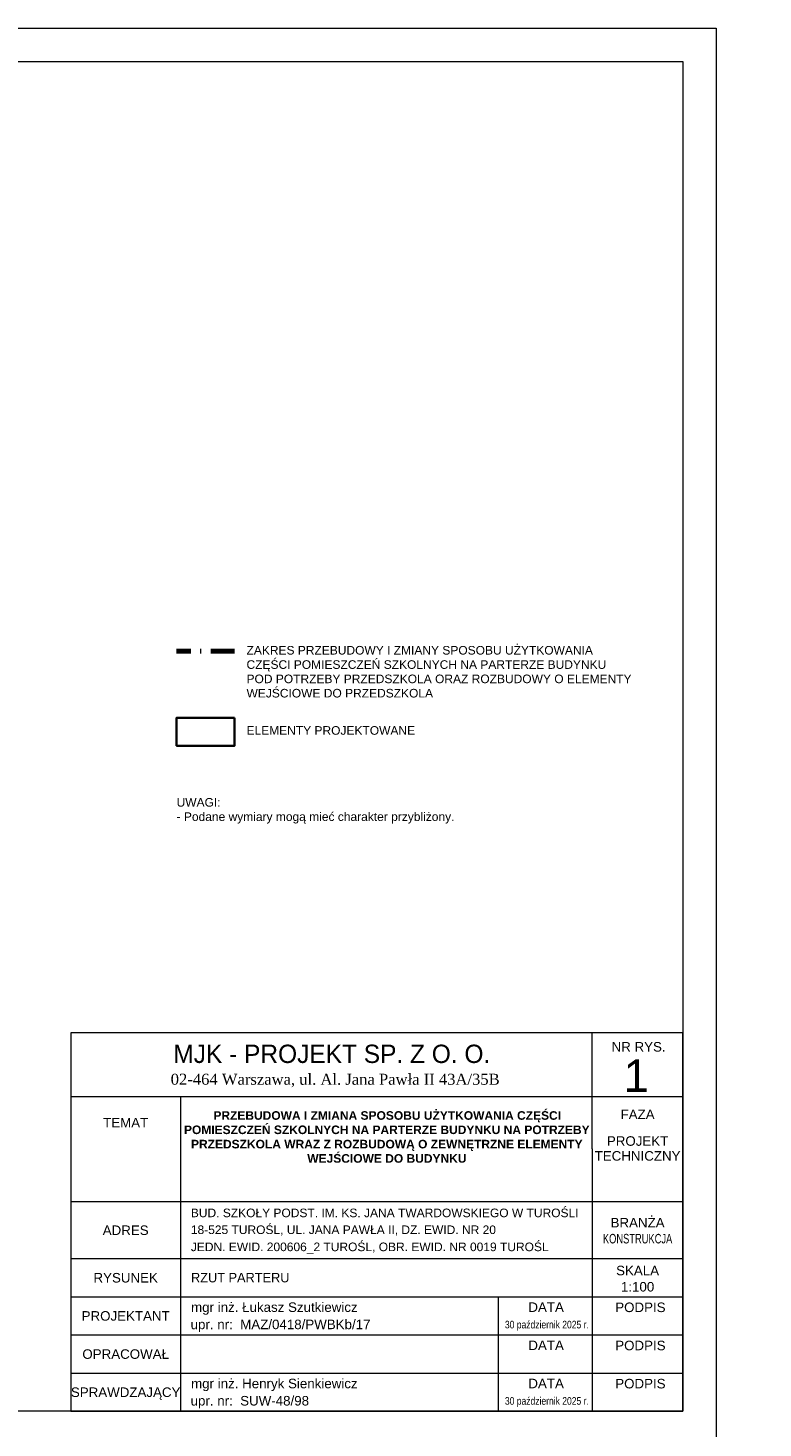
# Model space of a CAD drawing. Header units: millimetres. Extents: x -61343 to 9939, y -6894 to 7453.
# Tile 11 of 255: x -40181 to -38639, y 2162 to 5097. Entities that reach past the tile are written whole.
import ezdxf
from ezdxf.enums import TextEntityAlignment as Align

# ---------------------------------------------------------------- set-up
doc = ezdxf.new("R2010")
doc.units = ezdxf.units.MM
doc.header["$MEASUREMENT"] = 0
doc.linetypes.add('Kropki i Kreski', pattern=[920, 500, -200, 20, -200])
for name, color, linetype, lineweight in [('A_opisy', 81, 'Continuous', 13), ('A_wymiary', 253, 'Continuous', 9), ('UPK - Pozycje', 152, 'Continuous', 30)]:
    doc.layers.add(name, color=color, linetype=linetype, lineweight=lineweight)
doc.layers.add('A_zakres opracowania', color=7, linetype='Continuous', lineweight=70, true_color=0xe00038)
doc.styles.add('st1', font='arial.ttf')
doc.styles.get("Standard").update_dxf_attribs({"font": 'arial.ttf'})
doc.styles.add('STIL16', font='arial.ttf')
doc.styles.add('STIL32', font='times.ttf')
doc.styles.add('STIL32_F', font='framd.ttf')
doc.dimstyles.new('1do100', dxfattribs={"dimtxt": 20, "dimasz": 15, "dimexe": 15, "dimexo": 0.625, "dimgap": 6, "dimtad": 1, "dimtxsty": 'Standard', "dimblk": 'ARCHTICK', "dimcen": 2.5, "dimadec": 0, "dimazin": 0, "dimtfac": 1, "dimtmove": 0, "dimatfit": 3, "dimldrblk": 'OBLIQUE', "dimfxl": 15, "dimfxlon": 1, "dimarcsym": 0})

# ---------------------------------------------------------------- blocks, each defined once
blk = doc.blocks.new('_ArchTick')
at = {"color": 0, "linetype": 'ByBlock', "const_width": 0.15}
blk.add_lwpolyline([(-0.5, -0.5), (0.5, 0.5)], dxfattribs=at)
blk = doc.blocks.new('*D2990')
at = {"layer": 'A_wymiary', "color": 0, "lineweight": -2, "transparency": 16777216}
for p, q in [((-41567.8, 3918.5), (-41597.8, 3918.5)), ((-41582.8, 3918.5), (-41582.8, 3818.5)), ((-41597.8, 3818.5), (-41567.8, 3818.5))]:
    blk.add_line(p, q, dxfattribs=at)
at = {"layer": 'Defpoints', "color": 0, "transparency": 16777216}
for p in [(-5380, 3918.5), (-41623.5, 3818.5), (-41582.8, 3818.5)]:
    blk.add_point(p, dxfattribs=at)
at = {"layer": 'A_wymiary', "color": 0, "lineweight": -2, "transparency": 16777216, "xscale": 15, "yscale": 15, "zscale": 15}
for p, rotation in [((-41582.8, 3918.5), 90), ((-41582.8, 3818.5), 270)]:
    blk.add_blockref('_ArchTick', p, dxfattribs=dict(at, rotation=rotation))
at = {"layer": 'A_wymiary', "color": 0, "transparency": 16777216, "insert": (-41599, 3868.5), "char_height": 20, "attachment_point": 5, "rotation": 90}
blk.add_mtext('100', dxfattribs=at)
blk = doc.blocks.new('_Oblique')
at = {"color": 0, "linetype": 'ByBlock', "lineweight": -2}
blk.add_line((-0.5, -0.5), (0.5, 0.5), dxfattribs=at)

msp = doc.modelspace()

# ---------------------------------------------------------------- linework, layer by layer
at = {"layer": 'A_opisy'}
for p, q in [((-38997.121, 2746.793), (-38997.121, 2990.038)), ((-40090.741, 2856.793), (-38807.121, 2856.793)), ((-39860.741, 2856.793), (-39860.741, 2196.793)), ((-38997.121, 2746.793), (-38997.121, 2196.793)), ((-40090.741, 2636.793), (-38807.121, 2636.793)), ((-40090.741, 2516.793), (-38807.121, 2516.793)), ((-40090.741, 2436.793), (-38807.121, 2436.793)), ((-39194.617, 2436.793), (-39194.617, 2196.793)), ((-40090.741, 2356.793), (-38807.121, 2356.793)), ((-40090.741, 2276.793), (-38807.121, 2276.793))]:
    msp.add_line(p, q, dxfattribs=at)
for points in [[(-42937.121, 2126.793), (-42937.121, 5096.793), (-38737.121, 5096.793), (-38737.121, 2126.793)], [(-42867.121, 2196.793), (-42867.121, 5026.793), (-38807.121, 5026.793), (-38807.121, 2196.793)], [(-40090.741, 2196.793), (-38807.121, 2196.793), (-38807.121, 2990.038), (-40090.741, 2990.038)]]:
    msp.add_lwpolyline(points, close=True, dxfattribs=at)
at = {"layer": 'A_zakres opracowania', "linetype": 'Kropki i Kreski', "ltscale": 0.1}
msp.add_line((-39747.266, 3790.091), (-39868.93, 3790.091), dxfattribs=at)
at = {"layer": 'UPK - Pozycje', "lineweight": 35}
msp.add_lwpolyline([(-39747.266, 3650.63), (-39868.93, 3650.63), (-39868.93, 3592.069), (-39747.266, 3592.069)], close=True, dxfattribs=at)

# ---------------------------------------------------------------- texts
at = {"layer": 'A_opisy'}
for s, height, style, p in [('MJK - PROJEKT SP. Z O. O. ', 38.4, 'STIL32_F', (-39536.301, 2927.037)), ('NR RYS.', 20, 'st1', (-38900.032, 2950.927)), ('02-464 Warszawa, ul. Al. Jana Pawła II 43A/35B', 23.04, 'STIL32', (-39536.301, 2881.421)), ('1', 68.093, 'st1', (-38904.827, 2866.264)), ('DATA', 20, 'st1', (-39093.979, 2405.105)), ('PODPIS', 20, 'st1', (-38896.193, 2404.797)), ('DATA', 20, 'st1', (-39093.979, 2325.105)), ('PODPIS', 20, 'st1', (-38896.193, 2324.797)), ('DATA', 20, 'st1', (-39093.979, 2245.105)), ('PODPIS', 20, 'st1', (-38896.193, 2244.797))]:
    msp.add_text(s, height=height, dxfattribs=dict(at, style=style)).set_placement(p, align=Align.CENTER)
at = {"layer": 'A_opisy', "style": 'st1'}
for s, p in [('FAZA', (-38902.121, 2819.32)), ('TEMAT', (-39975.741, 2801.774)), ('PROJEKT', (-38902.121, 2763.438)), ('TECHNICZNY', (-38902.121, 2732.249)), ('ADRES', (-39975.741, 2576.426)), ('BRANŻA', (-38902.121, 2592.186)), ('SKALA', (-38902.121, 2491.902)), ('RYSUNEK', (-39975.741, 2476.793)), ('1:100', (-38902.121, 2457.872)), ('PROJEKTANT', (-39975.741, 2396.793)), ('OPRACOWAŁ', (-39975.741, 2316.793)), ('SPRAWDZAJĄCY', (-39975.741, 2236.793))]:
    msp.add_text(s, height=20, dxfattribs=at).set_placement(p, align=Align.MIDDLE_CENTER)
at = {"layer": 'A_opisy'}
for s, height, style, p in [('BUD. SZKOŁY PODST. IM. KS. JANA TWARDOWSKIEGO W TUROŚLI', 18, 'STIL16', (-39839.05, 2603.743)), ('18-525 TUROŚL, UL. JANA PAWŁA II, DZ. EWID. NR 20', 18, 'STIL16', (-39839.05, 2568.409)), ('JEDN. EWID. 200606_2 TUROŚL, OBR. EWID. NR 0019 TUROŚL', 18, 'STIL16', (-39839.05, 2532.531)), ('RZUT PARTERU', 20, 'STIL32_F', (-39838.724, 2467.085)), ('mgr inż. Łukasz Szutkiewicz', 20, 'st1', (-39838.599, 2405.101)), ('upr. nr:  MAZ/0418/PWBKb/17', 20, 'st1', (-39839.568, 2368.954)), ('mgr inż. Henryk Sienkiewicz', 20, 'st1', (-39838.599, 2245.101)), ('upr. nr:  SUW-48/98', 20, 'st1', (-39839.568, 2208.954))]:
    msp.add_text(s, height=height, dxfattribs=dict(at, style=style)).set_placement(p)
at = {"layer": 'A_opisy', "style": 'st1', "width": 0.7}
msp.add_text('KONSTRUKCJA', height=20, dxfattribs=at).set_placement((-38902.121, 2558.74), align=Align.MIDDLE_CENTER)
at = {"layer": 'A_opisy', "style": 'st1', "width": 0.8}
for p in [(-39092.363, 2370.576), (-39092.363, 2210.576)]:
    msp.add_text('30 październik 2025 r.', height=16, dxfattribs=at).set_placement(p, align=Align.CENTER)
at = {"layer": 'A_opisy', "char_height": 18, "attachment_point": 1}
for s, width, heights, insert in [('ZAKRES PRZEBUDOWY I ZMIANY SPOSOBU UŻYTKOWANIA CZĘŚCI POMIESZCZEŃ SZKOLNYCH NA PARTERZE BUDYNKU POD POTRZEBY PRZEDSZKOLA ORAZ ROZBUDOWY O ELEMENTY WEJŚCIOWE DO PRZEDSZKOLA', 806.73455, [137.169], (-39722.266, 3801.294)), ('ELEMENTY PROJEKTOWANE', 360.0591, [50.493], (-39722.266, 3633.16)), ('UWAGI: \\P- Podane wymiary mogą mieć charakter przybliżony. ', 932.0282, [311.444], (-39868.93, 3482.435))]:
    msp.add_mtext_dynamic_manual_height_columns(s, width=width, gutter_width=12.5, heights=heights, dxfattribs=dict(at, insert=insert))
at = {"layer": 'A_opisy', "insert": (-39860.741, 2825.954), "char_height": 17, "attachment_point": 1, "style": 'st1'}
msp.add_mtext_dynamic_manual_height_columns('\\pi68.939;{\\fArial|b1|i0|c238|p34;\\H1.0588x;PRZEBUDOWA I ZMIANA SPOSOBU UŻYTKOWANIA CZĘŚCI \\P\\pi7.3216;POMIESZCZEŃ SZKOLNYCH NA PARTERZE BUDYNKU NA POTRZEBY \\P\\pi22.031;PRZEDSZKOLA WRAZ Z ROZBUDOWĄ O ZEWNĘTRZNE ELEMENTY \\P\\pi265.91;WEJŚCIOWE DO BUDYNKU}', width=863.62032, gutter_width=96.285, heights=[189.161], dxfattribs=at)

# ---------------------------------------------------------------- dimensions: what is measured, and where the dimension line sits
at = {"layer": 'A_wymiary'}
dim = msp.add_linear_dim(base=(-41582.801, 3818.544), p1=(-5380.043, 3918.544), p2=(-41623.52, 3818.544), angle=90, dimstyle='1do100', dxfattribs=at)
dim.commit()
dim.dimension.update_dxf_attribs({"geometry": '*D2990', "text_midpoint": (-41599.012, 3868.544)})

doc.saveas('drawing.dxf')
